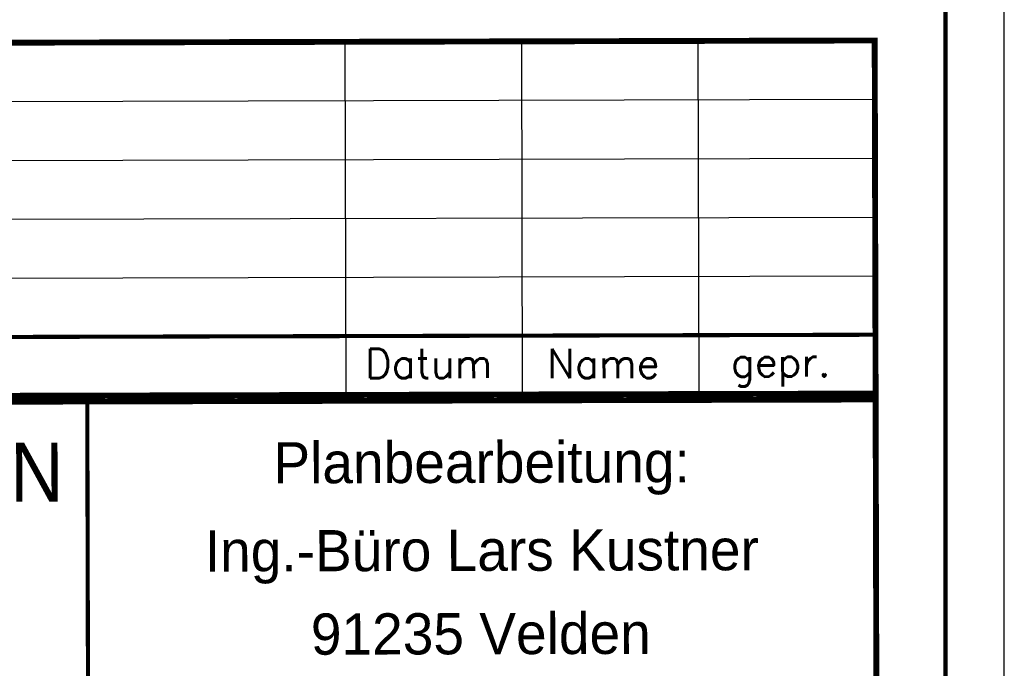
# Model space of a CAD drawing. Extents: x 0 to 1135, y 0 to 420.
# Tile 94 of 116: x 1051 to 1135, y 58 to 113. Entities that reach past the tile are written whole.
import ezdxf
from ezdxf.enums import TextEntityAlignment as Align

# ---------------------------------------------------------------- set-up
doc = ezdxf.new("R2010")
doc.units = 0
doc.header["$LTSCALE"] = 2
doc.header["$MEASUREMENT"] = 0
doc.linetypes.add('AUSGEZOGEN', pattern=[0])
for name, color, linetype in [('FBRTOP', 8, 'AUSGEZOGEN'), ('LEGENDE', 7, 'AUSGEZOGEN'), ('RAHMEN', 250, 'AUSGEZOGEN')]:
    doc.layers.add(name, color=color, linetype=linetype)
doc.styles.add('ROMANS', font='romans.shx', dxfattribs={"width": 0.8})
doc.styles.add('UNIR-H', font='unir_h.shx', dxfattribs={"width": 0.8})
doc.styles.add('UNIR-O', font='unir_o.shx')

msp = doc.modelspace()

# ---------------------------------------------------------------- linework, layer by layer
at = {"layer": 'FBRTOP', "const_width": 0.5}
for points in [[(778.203, 222.125, 0.000004), (815.608, 224.799, -0.000002), (853.013, 227.472, -0.000001), (902.886, 231.036, 0.000001), (950, 234.403, 0.000002)], [(778.488, 218.136, 0.000004), (815.893, 220.809, -0.000002), (853.298, 223.482, -0.000001), (903.171, 227.046, 0.000001), (950, 230.392, 0.000002)], [(703.395, 216.78, -0.000001), (715.863, 217.671, 0.000009)], [(703.68, 212.79, -0.000001), (716.148, 213.681, 0.000009)]]:
    msp.add_lwpolyline(points, format="xyb", dxfattribs=at)
at = {"layer": 'LEGENDE'}
for p, q in [((1079.063, 81.513), (1078.986, 111.513)), ((1094.063, 81.551), (1093.986, 111.551)), ((1109.063, 81.59), (1108.986, 111.59)), ((958.999, 106.205), (1123.998, 106.628)), ((959.012, 101.205), (1124.011, 101.628)), ((959.025, 96.205), (1124.024, 96.628)), ((959.038, 91.205), (1124.037, 91.628))]:
    msp.add_line(p, q, dxfattribs=at)
for points, const_width in [([(1123.986, 111.628), (958.986, 111.205)], 0.5), ([(1124.063, 81.379), (1123.985, 111.878)], 0.5), ([(959.05, 86.205), (1124.05, 86.628)], 0.35), ([(1124.314, 81.129), (958.815, 80.704)], 0.5), ([(959.063, 81.205), (1124.063, 81.629)], 0.5), ([(1124.244, 10.879), (1124.063, 81.379)], 0.5), ([(1057.244, 10.957), (1057.064, 80.956)], 0.35)]:
    msp.add_lwpolyline(points, dxfattribs=dict(at, const_width=const_width))
at = {"layer": 'RAHMEN'}
msp.add_line((1135, 0), (1135, 420), dxfattribs=at)
at = {"layer": 'RAHMEN', "const_width": 0.35}
msp.add_lwpolyline([(25, 5), (1130, 5), (1130, 415), (25, 415), (25, 5)], dxfattribs=at)

# ---------------------------------------------------------------- texts
at = {"layer": 'LEGENDE', "style": 'ROMANS'}
for s, p in [('Datum', (1080.691, 82.926)), ('Name', (1096.159, 82.923)), ('gepr.', (1111.769, 83.058))]:
    msp.add_text(s, height=2.5, rotation=0.14716, dxfattribs=at).set_placement(p)
at = {"layer": 'LEGENDE', "style": 'UNIR-H', "width": 0.895858}
msp.add_text('BAB A9 NÜRNBERG-MÜNCHEN', height=5, rotation=0.15667, dxfattribs=at).set_placement((961.054, 72.2), (1055.059, 72.457), align=Align.FIT)
at = {"layer": 'LEGENDE'}
for s, style, p in [('Planbearbeitung:', 'UNIR-H', (1090.582, 74.042)), ('Ing.-Büro Lars Kustner', 'UNIR-O', (1090.601, 66.565)), ('91235 Velden', 'UNIR-O', (1090.515, 59.483))]:
    msp.add_text(s, height=3.5, rotation=0.14716, dxfattribs=dict(at, style=style)).set_placement(p, align=Align.CENTER)

doc.saveas('drawing.dxf')
